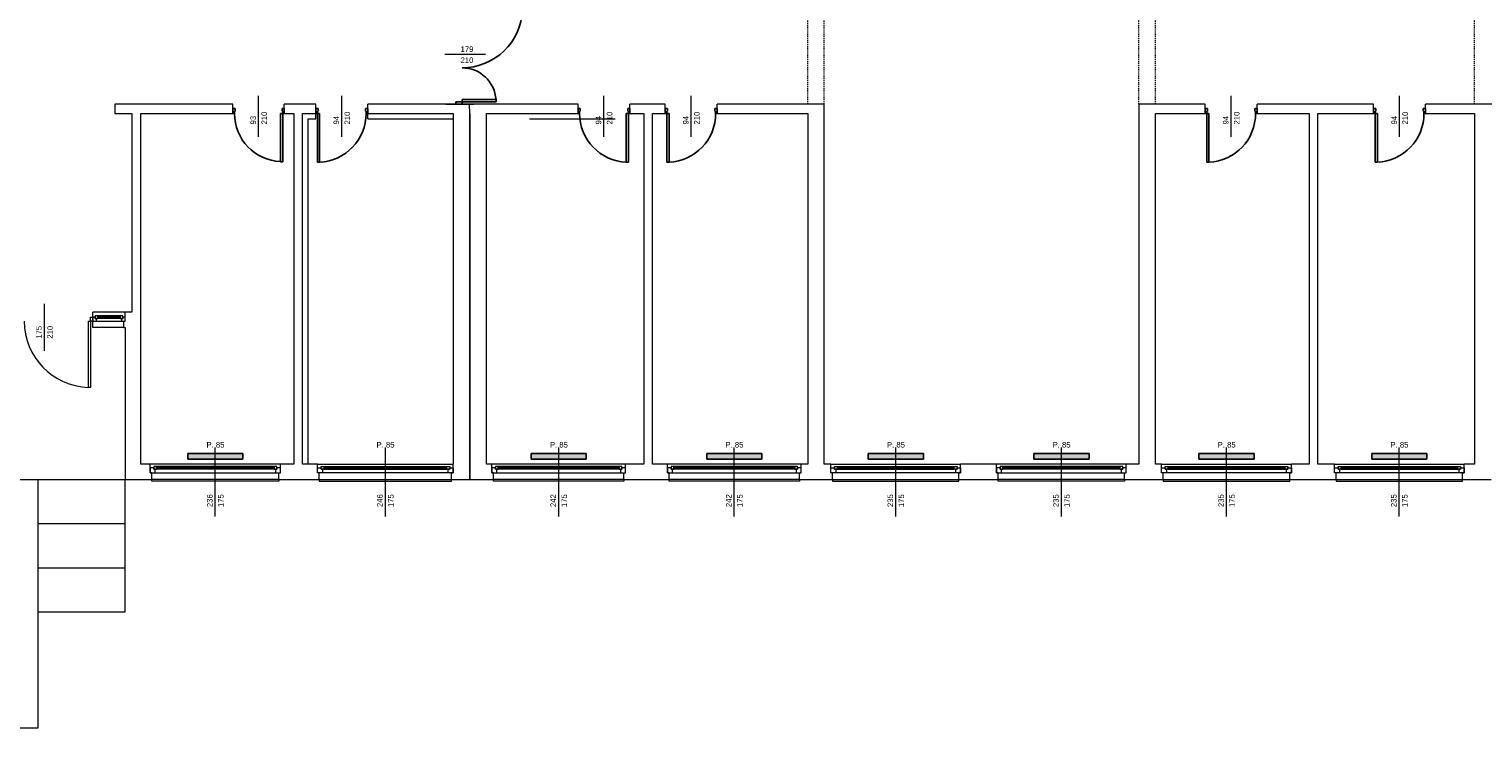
# Model space of a CAD drawing. Header units: millimetres. Extents: x 12683 to 90307, y 30842 to 62253.
# Tile 101 of 152: x 47999 to 50633, y 49495 to 50760. Entities that reach past the tile are written whole.
import ezdxf

# ---------------------------------------------------------------- set-up
doc = ezdxf.new("R2010")
doc.units = ezdxf.units.MM
doc.header["$LTSCALE"] = 0.6
doc.linetypes.add('CIEPLA', pattern=[5.7625, 3.175, -2.5875])
doc.layers.add('zzz_podklady_drzwi', color=252, linetype='Continuous')
doc.layers.add('zzz_podklady_grzejniki_ist', color=252, linetype='Continuous')
for name, color, linetype, lineweight in [('zzz_podklady_drzwi_opisy', 252, 'Continuous', 15), ('zzz_podklady_konstrukcja', 252, 'CIEPLA', 15), ('zzz_podklady_okna_opisy', 252, 'Continuous', 15), ('zzz_podklady_sciany', 252, 'Continuous', 15)]:
    doc.layers.add(name, color=color, linetype=linetype, lineweight=lineweight)
doc.styles.add('GENERATED_STYLE_1', font='ARIAL.TTF')

msp = doc.modelspace()

# ---------------------------------------------------------------- hatches: boundary and pattern name
at = {"layer": 'zzz_podklady_grzejniki_ist'}
for points in [[(48386.6, 49981.5), (48386.6, 49991.5), (48286.6, 49991.5), (48286.6, 49981.5)], [(49008.6, 49981.5), (49008.6, 49991.5), (48908.6, 49991.5), (48908.6, 49981.5)], [(49326.6, 49981.5), (49326.6, 49991.5), (49226.6, 49991.5), (49226.6, 49981.5)], [(49619.1, 49981.5), (49619.1, 49991.5), (49519.1, 49991.5), (49519.1, 49981.5)], [(49919.1, 49981.5), (49919.1, 49991.5), (49819.1, 49991.5), (49819.1, 49981.5)], [(50218.1, 49981.5), (50218.1, 49991.5), (50118.1, 49991.5), (50118.1, 49981.5)], [(50531.1, 49981.5), (50531.1, 49991.5), (50431.1, 49991.5), (50431.1, 49981.5)]]:
    msp.add_hatch(color=256, dxfattribs=at).paths.add_polyline_path(points, flags=0)

# ---------------------------------------------------------------- linework, layer by layer
at = {"layer": 'zzz_podklady_drzwi'}
for p, q in [((48368.6, 50607.5), (48368.6, 50616.5)), ((48368.6, 50616.5), (48372.6, 50616.5)), ((48368.6, 50607.5), (48368.6, 50616.5)), ((48368.6, 50607.5), (48368.6, 50616.5)), ((48372.6, 50616.5), (48372.6, 50611.5)), ((48457.6, 50611.5), (48457.6, 50616.5)), ((48457.6, 50616.5), (48461.6, 50616.5)), ((48461.6, 50607.5), (48461.6, 50616.5)), ((48461.6, 50616.5), (48461.6, 50607.5)), ((48461.6, 50607.5), (48461.6, 50616.5)), ((48518.6, 50607.5), (48518.6, 50616.5)), ((48522.6, 50616.5), (48518.6, 50616.5)), ((48518.6, 50616.5), (48518.6, 50607.5)), ((48518.6, 50607.5), (48518.6, 50616.5)), ((48522.6, 50611.5), (48522.6, 50616.5)), ((48612.6, 50616.5), (48608.6, 50616.5)), ((48608.6, 50616.5), (48608.6, 50611.5)), ((48612.6, 50607.5), (48612.6, 50616.5)), ((48612.6, 50607.5), (48612.6, 50616.5)), ((48612.6, 50607.5), (48612.6, 50616.5)), ((48772.1, 50624.5), (48772.1, 50628.5)), ((48772.1, 50628.5), (48783.6, 50628.5)), ((48845.1, 50632.5), (48783.6, 50632.5)), ((48783.6, 50632.5), (48783.6, 50628.5)), ((48783.6, 50628.5), (48845.1, 50628.5)), ((48783.6, 50628.5), (48783.6, 50624.5)), ((48845.1, 50628.5), (48845.1, 50632.5)), ((48993.6, 50607.5), (48993.6, 50616.5)), ((48993.6, 50616.5), (48997.6, 50616.5)), ((48993.6, 50607.5), (48993.6, 50616.5)), ((48993.6, 50607.5), (48993.6, 50616.5)), ((48997.6, 50616.5), (48997.6, 50611.5)), ((49083.6, 50611.5), (49083.6, 50616.5)), ((49083.6, 50616.5), (49087.6, 50616.5)), ((49087.6, 50607.5), (49087.6, 50616.5)), ((49087.6, 50616.5), (49087.6, 50607.5)), ((49087.6, 50607.5), (49087.6, 50616.5)), ((49151.6, 50607.5), (49151.6, 50616.5)), ((49155.6, 50616.5), (49151.6, 50616.5)), ((49151.6, 50616.5), (49151.6, 50607.5)), ((49151.6, 50607.5), (49151.6, 50616.5)), ((49155.6, 50611.5), (49155.6, 50616.5)), ((49245.6, 50616.5), (49241.6, 50616.5)), ((49241.6, 50616.5), (49241.6, 50611.5)), ((49245.6, 50607.5), (49245.6, 50616.5)), ((49245.6, 50607.5), (49245.6, 50616.5)), ((49245.6, 50607.5), (49245.6, 50616.5)), ((50129.6, 50607.5), (50129.6, 50616.5)), ((50133.6, 50616.5), (50129.6, 50616.5)), ((50129.6, 50616.5), (50129.6, 50607.5)), ((50129.6, 50607.5), (50129.6, 50616.5)), ((50133.6, 50611.5), (50133.6, 50616.5)), ((50223.6, 50616.5), (50219.6, 50616.5)), ((50219.6, 50616.5), (50219.6, 50611.5)), ((50223.6, 50607.5), (50223.6, 50616.5)), ((50223.6, 50607.5), (50223.6, 50616.5)), ((50223.6, 50607.5), (50223.6, 50616.5)), ((50434.6, 50607.5), (50434.6, 50616.5)), ((50438.6, 50616.5), (50434.6, 50616.5)), ((50434.6, 50616.5), (50434.6, 50607.5)), ((50434.6, 50607.5), (50434.6, 50616.5)), ((50438.6, 50611.5), (50438.6, 50616.5)), ((50528.6, 50616.5), (50524.6, 50616.5)), ((50524.6, 50616.5), (50524.6, 50611.5)), ((50528.6, 50607.5), (50528.6, 50616.5)), ((50528.6, 50607.5), (50528.6, 50616.5)), ((50528.6, 50607.5), (50528.6, 50616.5)), ((48371.4, 50607.5), (48368.6, 50607.5)), ((48372.6, 50611.5), (48371.4, 50611.5)), ((48371.4, 50611.5), (48371.4, 50607.5)), ((48454.8, 50520.1), (48454.8, 50607.5)), ((48454.8, 50607.5), (48458.8, 50607.5)), ((48458.8, 50611.5), (48457.6, 50611.5)), ((48458.8, 50607.5), (48458.8, 50611.5)), ((48461.6, 50607.5), (48458.8, 50607.5)), ((48458.8, 50607.5), (48458.8, 50520.1)), ((48518.6, 50607.5), (48521.4, 50607.5)), ((48521.4, 50607.5), (48521.4, 50611.5)), ((48521.4, 50611.5), (48522.6, 50611.5)), ((48521.4, 50607.5), (48521.4, 50519.1)), ((48525.4, 50607.5), (48521.4, 50607.5)), ((48525.4, 50519.1), (48525.4, 50607.5)), ((48608.6, 50611.5), (48609.8, 50611.5)), ((48609.8, 50611.5), (48609.8, 50607.5)), ((48609.8, 50607.5), (48612.6, 50607.5)), ((48996.4, 50607.5), (48993.6, 50607.5)), ((48997.6, 50611.5), (48996.4, 50611.5)), ((48996.4, 50611.5), (48996.4, 50607.5)), ((49080.8, 50519.1), (49080.8, 50607.5)), ((49080.8, 50607.5), (49084.8, 50607.5)), ((49084.8, 50611.5), (49083.6, 50611.5)), ((49084.8, 50607.5), (49084.8, 50611.5)), ((49087.6, 50607.5), (49084.8, 50607.5)), ((49084.8, 50607.5), (49084.8, 50519.1)), ((49151.6, 50607.5), (49154.4, 50607.5)), ((49154.4, 50607.5), (49154.4, 50611.5)), ((49154.4, 50611.5), (49155.6, 50611.5)), ((49154.4, 50607.5), (49154.4, 50519.1)), ((49158.4, 50607.5), (49154.4, 50607.5)), ((49158.4, 50519.1), (49158.4, 50607.5)), ((49241.6, 50611.5), (49242.8, 50611.5)), ((49242.8, 50611.5), (49242.8, 50607.5)), ((49242.8, 50607.5), (49245.6, 50607.5)), ((50129.6, 50607.5), (50132.4, 50607.5)), ((50132.4, 50607.5), (50132.4, 50611.5)), ((50132.4, 50611.5), (50133.6, 50611.5)), ((50132.4, 50607.5), (50132.4, 50519.1)), ((50136.4, 50607.5), (50132.4, 50607.5)), ((50136.4, 50519.1), (50136.4, 50607.5)), ((50219.6, 50611.5), (50220.8, 50611.5)), ((50220.8, 50611.5), (50220.8, 50607.5)), ((50220.8, 50607.5), (50223.6, 50607.5)), ((50434.6, 50607.5), (50437.4, 50607.5)), ((50437.4, 50607.5), (50437.4, 50611.5)), ((50437.4, 50611.5), (50438.6, 50611.5)), ((50437.4, 50607.5), (50437.4, 50519.1)), ((50441.4, 50607.5), (50437.4, 50607.5)), ((50441.4, 50519.1), (50441.4, 50607.5)), ((50524.6, 50611.5), (50525.8, 50611.5)), ((50525.8, 50611.5), (50525.8, 50607.5)), ((50525.8, 50607.5), (50528.6, 50607.5)), ((48458.8, 50520.1), (48454.8, 50520.1)), ((48521.4, 50519.1), (48525.4, 50519.1)), ((49084.8, 50519.1), (49080.8, 50519.1)), ((49154.4, 50519.1), (49158.4, 50519.1)), ((50132.4, 50519.1), (50136.4, 50519.1)), ((50437.4, 50519.1), (50441.4, 50519.1))]:
    msp.add_line(p, q, dxfattribs=at)
for centre, radius, start, end in [((48783.6, 50799.5), 109.4, 270, 357.9068), ((48783.6, 50628.5), 61.6, 3.7177, 90), ((48458.8, 50607.5), 87.4, 180, 267.3769), ((48521.4, 50607.5), 88.4, 272.5935, 0), ((49084.8, 50607.5), 88.4, 180, 267.4065), ((49154.4, 50607.5), 88.4, 272.5935, 0), ((50132.4, 50607.5), 88.4, 272.5935, 0), ((50437.4, 50607.5), 88.4, 272.5935, 0)]:
    msp.add_arc(centre, radius, start, end, dxfattribs=at)
at = {"layer": 'zzz_podklady_drzwi_opisy'}
for p, q in [((48825.7, 50714), (48752.6, 50714)), ((48415.1, 50565.4), (48415.1, 50639.5)), ((48565.6, 50565.4), (48565.6, 50639.5)), ((49040.6, 50565.4), (49040.6, 50639.5)), ((49198.6, 50565.4), (49198.6, 50639.5)), ((50176.6, 50565.4), (50176.6, 50639.5)), ((50481.6, 50565.4), (50481.6, 50639.5))]:
    msp.add_line(p, q, dxfattribs=at)
at = {"layer": 'zzz_podklady_grzejniki_ist'}
for p, q in [((48286.6, 49981.5), (48286.6, 49991.5)), ((48286.6, 49991.5), (48386.6, 49991.5)), ((48286.6, 49981.5), (48386.6, 49981.5)), ((48386.6, 49991.5), (48386.6, 49981.5)), ((48908.6, 49981.5), (48908.6, 49991.5)), ((48908.6, 49991.5), (49008.6, 49991.5)), ((48908.6, 49981.5), (49008.6, 49981.5)), ((49008.6, 49991.5), (49008.6, 49981.5)), ((49226.6, 49981.5), (49226.6, 49991.5)), ((49226.6, 49991.5), (49326.6, 49991.5)), ((49226.6, 49981.5), (49326.6, 49981.5)), ((49326.6, 49991.5), (49326.6, 49981.5)), ((49519.1, 49981.5), (49519.1, 49991.5)), ((49519.1, 49991.5), (49619.1, 49991.5)), ((49519.1, 49981.5), (49619.1, 49981.5)), ((49619.1, 49991.5), (49619.1, 49981.5)), ((49819.1, 49981.5), (49819.1, 49991.5)), ((49819.1, 49991.5), (49919.1, 49991.5)), ((49819.1, 49981.5), (49919.1, 49981.5)), ((49919.1, 49991.5), (49919.1, 49981.5)), ((50118.1, 49981.5), (50118.1, 49991.5)), ((50118.1, 49991.5), (50218.1, 49991.5)), ((50118.1, 49981.5), (50218.1, 49981.5)), ((50218.1, 49991.5), (50218.1, 49981.5)), ((50431.1, 49981.5), (50431.1, 49991.5)), ((50431.1, 49991.5), (50531.1, 49991.5)), ((50431.1, 49981.5), (50531.1, 49981.5)), ((50531.1, 49991.5), (50531.1, 49981.5))]:
    msp.add_line(p, q, dxfattribs=at)
at = {"layer": 'zzz_podklady_konstrukcja'}
for p, q in [((49409.6, 50624.5), (49409.6, 50803.5)), ((49439.6, 50624.5), (49439.6, 50803.5)), ((50009.6, 50624.5), (50009.6, 50803.5)), ((50039.6, 50624.5), (50039.6, 50803.5)), ((50617.6, 50624.5), (50617.6, 50803.5))]:
    msp.add_line(p, q, dxfattribs=at)
at = {"layer": 'zzz_podklady_okna_opisy'}
msp.add_line((48027.1, 50177.4), (48027.1, 50262.5), dxfattribs=at)
at = {"layer": 'zzz_podklady_sciany'}
for p, q in [((48368.6, 50624.5), (48154.6, 50624.5)), ((48154.6, 50624.5), (48154.6, 50607.5)), ((48368.6, 50607.5), (48368.6, 50624.5)), ((48368.6, 50607.5), (48368.6, 50624.5)), ((48461.6, 50607.5), (48461.6, 50624.5)), ((48518.6, 50624.5), (48461.6, 50624.5)), ((48461.6, 50607.5), (48461.6, 50624.5)), ((48518.6, 50597.5), (48518.6, 50624.5)), ((48612.6, 50607.5), (48612.6, 50624.5)), ((48767.6, 50624.5), (48612.6, 50624.5)), ((48612.6, 50597.5), (48612.6, 50624.5)), ((48754.3, 50624.5), (48804.7, 50624.5)), ((48772.1, 50624.5), (48767.6, 50624.5)), ((48783.6, 50624.5), (48772.1, 50624.5)), ((48783.6, 50624.5), (48772.1, 50624.5)), ((48783.6, 50624.5), (48772.1, 50624.5)), ((48993.6, 50624.5), (48783.6, 50624.5)), ((48797.6, 50607.5), (48797.1, 50624.5)), ((48993.6, 50607.5), (48993.6, 50624.5)), ((49087.6, 50607.5), (49087.6, 50624.5)), ((49151.6, 50624.5), (49087.6, 50624.5)), ((49151.6, 50607.5), (49151.6, 50624.5)), ((49245.6, 50607.5), (49245.6, 50624.5)), ((49439.6, 50624.5), (49245.6, 50624.5)), ((49439.6, 49972.5), (49439.6, 50624.5)), ((50009.6, 50624.5), (50009.6, 49972.5)), ((50129.6, 50624.5), (50009.6, 50624.5)), ((50129.6, 50607.5), (50129.6, 50624.5)), ((50223.6, 50607.5), (50223.6, 50624.5)), ((50434.6, 50624.5), (50223.6, 50624.5)), ((50434.6, 50607.5), (50434.6, 50624.5)), ((50528.6, 50607.5), (50528.6, 50624.5)), ((50740.6, 50624.5), (50528.6, 50624.5)), ((48154.6, 50607.5), (48185.6, 50607.5)), ((48185.6, 50607.5), (48185.6, 50247.5)), ((48201.6, 50247.5), (48201.6, 50607.5)), ((48201.6, 50607.5), (48368.6, 50607.5)), ((48461.6, 50607.5), (48478.6, 50607.5)), ((48478.6, 50607.5), (48478.6, 49972.5)), ((48494.6, 49972.5), (48494.6, 50607.5)), ((48494.6, 50607.5), (48518.6, 50607.5)), ((48504.6, 49972.5), (48504.6, 50597.5)), ((48504.6, 50597.5), (48518.6, 50597.5)), ((48612.6, 50607.5), (48767.6, 50607.5)), ((48612.6, 50597.5), (48767.6, 50597.5)), ((48797.6, 50607.5), (48797.6, 49944.5)), ((48797.6, 49944.5), (48797.6, 50607.5)), ((48827.6, 49972.5), (48827.6, 50607.5)), ((48827.6, 50607.5), (48993.6, 50607.5)), ((48905.6, 50597.5), (49060.6, 50597.5)), ((49087.6, 50607.5), (49112.6, 50607.5)), ((49112.6, 50607.5), (49112.6, 49972.5)), ((49128.6, 49972.5), (49128.6, 50607.5)), ((49128.6, 50607.5), (49151.6, 50607.5)), ((49245.6, 50607.5), (49409.6, 50607.5)), ((49409.6, 50607.5), (49409.6, 49972.5)), ((50039.6, 49972.5), (50039.6, 50607.5)), ((50039.6, 50607.5), (50129.6, 50607.5)), ((50223.6, 50607.5), (50317.6, 50607.5)), ((50317.6, 50607.5), (50317.6, 49972.5)), ((50333.6, 49972.5), (50333.6, 50607.5)), ((50333.6, 50607.5), (50434.6, 50607.5)), ((50528.6, 50607.5), (50617.6, 50607.5)), ((50617.6, 50607.5), (50617.6, 49972.5)), ((48173.6, 50247.5), (48114.6, 50247.5)), ((48173.6, 50238.5), (48173.6, 50247.5)), ((48185.6, 50247.5), (48173.6, 50247.5)), ((48201.6, 49972.5), (48201.6, 50247.5)), ((48106.6, 50111.3), (48106.6, 50231.5)), ((48170.6, 50219.5), (48114.6, 50219.5)), ((48170.6, 50219.5), (48170.6, 50231.5)), ((48170.6, 50231.5), (48173.6, 50231.5)), ((48170.6, 50219.5), (48173.6, 50219.5)), ((48173.6, 50231.5), (48173.6, 50238.5)), ((48173.6, 50219.5), (48173.6, 49944.5)), ((48110.6, 50111.3), (48106.6, 50111.3)), ((48218.6, 49972.5), (48201.6, 49972.5)), ((48218.6, 49965.5), (48218.6, 49972.5)), ((48454.6, 49972.5), (48218.6, 49972.5)), ((48454.6, 49972.5), (48218.6, 49972.5)), ((48218.6, 49956.5), (48218.6, 49965.5)), ((48221.6, 49956.5), (48218.6, 49956.5)), ((48221.6, 49944.5), (48221.6, 49956.5)), ((48451.6, 49944.5), (48451.6, 49956.5)), ((48451.6, 49956.5), (48454.6, 49956.5)), ((48454.6, 49965.5), (48454.6, 49972.5)), ((48478.6, 49972.5), (48454.6, 49972.5)), ((48454.6, 49956.5), (48454.6, 49965.5)), ((48521.6, 49972.5), (48494.6, 49972.5)), ((48521.6, 49965.5), (48521.6, 49972.5)), ((48521.6, 49972.5), (48767.6, 49972.5)), ((48521.6, 49972.5), (48767.6, 49972.5)), ((48521.6, 49956.5), (48521.6, 49965.5)), ((48524.6, 49956.5), (48521.6, 49956.5)), ((48524.6, 49944.5), (48524.6, 49956.5)), ((48764.6, 49944.5), (48764.6, 49956.5)), ((48764.6, 49956.5), (48767.6, 49956.5)), ((48767.6, 49965.5), (48767.6, 49972.5)), ((48767.6, 49956.5), (48767.6, 49965.5)), ((48837.6, 49972.5), (48827.6, 49972.5)), ((48837.6, 49965.5), (48837.6, 49972.5)), ((49079.6, 49972.5), (48837.6, 49972.5)), ((49079.6, 49972.5), (48837.6, 49972.5)), ((48837.6, 49956.5), (48837.6, 49965.5)), ((48840.6, 49956.5), (48837.6, 49956.5)), ((48840.6, 49944.5), (48840.6, 49956.5)), ((49076.6, 49944.5), (49076.6, 49956.5)), ((49076.6, 49956.5), (49079.6, 49956.5)), ((49079.6, 49965.5), (49079.6, 49972.5)), ((49112.6, 49972.5), (49079.6, 49972.5)), ((49079.6, 49956.5), (49079.6, 49965.5)), ((49155.6, 49972.5), (49128.6, 49972.5)), ((49155.6, 49965.5), (49155.6, 49972.5)), ((49397.6, 49972.5), (49155.6, 49972.5)), ((49397.6, 49972.5), (49155.6, 49972.5)), ((49155.6, 49956.5), (49155.6, 49965.5)), ((49158.6, 49956.5), (49155.6, 49956.5)), ((49158.6, 49944.5), (49158.6, 49956.5)), ((49394.6, 49944.5), (49394.6, 49956.5)), ((49394.6, 49956.5), (49397.6, 49956.5)), ((49397.6, 49965.5), (49397.6, 49972.5)), ((49409.6, 49972.5), (49397.6, 49972.5)), ((49397.6, 49956.5), (49397.6, 49965.5)), ((49451.6, 49972.5), (49439.6, 49972.5)), ((49451.6, 49965.5), (49451.6, 49972.5)), ((49451.6, 49972.5), (49686.6, 49972.5)), ((49451.6, 49972.5), (49686.6, 49972.5)), ((49451.6, 49956.5), (49451.6, 49965.5)), ((49454.6, 49956.5), (49451.6, 49956.5)), ((49454.6, 49944.5), (49454.6, 49956.5)), ((49683.6, 49944.5), (49683.6, 49956.5)), ((49683.6, 49956.5), (49686.6, 49956.5)), ((49686.6, 49965.5), (49686.6, 49972.5)), ((49751.6, 49972.5), (49686.6, 49972.5)), ((49686.6, 49956.5), (49686.6, 49965.5)), ((49751.6, 49965.5), (49751.6, 49972.5)), ((49986.6, 49972.5), (49751.6, 49972.5)), ((49986.6, 49972.5), (49751.6, 49972.5)), ((49751.6, 49956.5), (49751.6, 49965.5)), ((49754.6, 49956.5), (49751.6, 49956.5)), ((49754.6, 49944.5), (49754.6, 49956.5)), ((49983.6, 49944.5), (49983.6, 49956.5)), ((49983.6, 49956.5), (49986.6, 49956.5)), ((49986.6, 49965.5), (49986.6, 49972.5)), ((50009.6, 49972.5), (49986.6, 49972.5)), ((49986.6, 49956.5), (49986.6, 49965.5)), ((50050.6, 49972.5), (50039.6, 49972.5)), ((50050.6, 49965.5), (50050.6, 49972.5)), ((50050.6, 49972.5), (50285.6, 49972.5)), ((50050.6, 49972.5), (50285.6, 49972.5)), ((50050.6, 49956.5), (50050.6, 49965.5)), ((50053.6, 49956.5), (50050.6, 49956.5)), ((50053.6, 49944.5), (50053.6, 49956.5)), ((50282.6, 49944.5), (50282.6, 49956.5)), ((50282.6, 49956.5), (50285.6, 49956.5)), ((50285.6, 49965.5), (50285.6, 49972.5)), ((50317.6, 49972.5), (50285.6, 49972.5)), ((50285.6, 49956.5), (50285.6, 49965.5)), ((50363.6, 49972.5), (50333.6, 49972.5)), ((50363.6, 49965.5), (50363.6, 49972.5)), ((50363.6, 49972.5), (50598.6, 49972.5)), ((50363.6, 49972.5), (50598.6, 49972.5)), ((50363.6, 49956.5), (50363.6, 49965.5)), ((50366.6, 49956.5), (50363.6, 49956.5)), ((50366.6, 49944.5), (50366.6, 49956.5)), ((50595.6, 49944.5), (50595.6, 49956.5)), ((50595.6, 49956.5), (50598.6, 49956.5)), ((50598.6, 49965.5), (50598.6, 49972.5)), ((50617.6, 49972.5), (50598.6, 49972.5)), ((50598.6, 49956.5), (50598.6, 49965.5)), ((47905.6, 49944.5), (48173.6, 49944.5)), ((48015.6, 49494.5), (48015.6, 49944.5)), ((48173.6, 49944.5), (48221.6, 49944.5)), ((48173.6, 49704.5), (48173.6, 49944.5)), ((48451.6, 49944.5), (48221.6, 49944.5)), ((48221.6, 49941.5), (48221.6, 49944.5)), ((48451.6, 49941.5), (48221.6, 49941.5)), ((48451.6, 49944.5), (48524.6, 49944.5)), ((48451.6, 49944.5), (48451.6, 49941.5)), ((48524.6, 49944.5), (48764.6, 49944.5)), ((48524.6, 49944.5), (48524.6, 49941.5)), ((48524.6, 49941.5), (48764.6, 49941.5)), ((48764.6, 49944.5), (48797.6, 49944.5)), ((48764.6, 49941.5), (48764.6, 49944.5)), ((48797.6, 49944.5), (48840.6, 49944.5)), ((49076.6, 49944.5), (48840.6, 49944.5)), ((48840.6, 49941.5), (48840.6, 49944.5)), ((49076.6, 49941.5), (48840.6, 49941.5)), ((49076.6, 49944.5), (49158.6, 49944.5)), ((49076.6, 49944.5), (49076.6, 49941.5)), ((49394.6, 49944.5), (49158.6, 49944.5)), ((49158.6, 49941.5), (49158.6, 49944.5)), ((49394.6, 49941.5), (49158.6, 49941.5)), ((49394.6, 49944.5), (49409.6, 49944.5)), ((49394.6, 49944.5), (49394.6, 49941.5)), ((49409.6, 49944.5), (49439.6, 49944.5)), ((49439.6, 49944.5), (49454.6, 49944.5)), ((49454.6, 49944.5), (49683.6, 49944.5)), ((49454.6, 49944.5), (49454.6, 49941.5)), ((49454.6, 49941.5), (49683.6, 49941.5)), ((49683.6, 49944.5), (49754.6, 49944.5)), ((49683.6, 49941.5), (49683.6, 49944.5)), ((49983.6, 49944.5), (49754.6, 49944.5)), ((49754.6, 49941.5), (49754.6, 49944.5)), ((49983.6, 49941.5), (49754.6, 49941.5)), ((49983.6, 49944.5), (50009.6, 49944.5)), ((49983.6, 49944.5), (49983.6, 49941.5)), ((50009.6, 49944.5), (50039.6, 49944.5)), ((50039.6, 49944.5), (50053.6, 49944.5)), ((50053.6, 49944.5), (50282.6, 49944.5)), ((50053.6, 49944.5), (50053.6, 49941.5)), ((50053.6, 49941.5), (50282.6, 49941.5)), ((50282.6, 49944.5), (50366.6, 49944.5)), ((50282.6, 49941.5), (50282.6, 49944.5)), ((50366.6, 49944.5), (50595.6, 49944.5)), ((50366.6, 49944.5), (50366.6, 49941.5)), ((50366.6, 49941.5), (50595.6, 49941.5)), ((50595.6, 49944.5), (50617.6, 49944.5)), ((50595.6, 49941.5), (50595.6, 49944.5)), ((50617.6, 49944.5), (50647.6, 49944.5)), ((48015.6, 49864.5), (48173.6, 49864.5)), ((48015.6, 49784.5), (48173.6, 49784.5)), ((48015.6, 49704.5), (48173.6, 49704.5)), ((47905.6, 49494.5), (48015.6, 49494.5))]:
    msp.add_line(p, q, dxfattribs=at)
msp.add_arc((48110.6, 50231.5), 120.2, 180, 268.0947, dxfattribs=at)

# ---------------------------------------------------------------- texts
at = {"layer": 'zzz_podklady_drzwi_opisy', "char_height": 10, "attachment_point": 7, "style": 'GENERATED_STYLE_1'}
for s, insert in [('{179}', (48780.8, 50718.8)), ('{210}', (48780.8, 50698.8))]:
    msp.add_mtext(s, dxfattribs=dict(at, insert=insert))
at = {"layer": 'zzz_podklady_drzwi_opisy', "char_height": 10, "attachment_point": 7, "rotation": 90, "style": 'GENERATED_STYLE_1'}
for s, insert in [('{93}', (48410.3, 50587.5)), ('{210}', (48430.3, 50587.5)), ('{94}', (48560.8, 50587.5)), ('{210}', (48580.8, 50587.5)), ('{94}', (49035.8, 50587.5)), ('{210}', (49055.8, 50587.5)), ('{94}', (49193.8, 50587.5)), ('{210}', (49213.8, 50587.5)), ('{94}', (50171.8, 50587.5)), ('{210}', (50191.8, 50587.5)), ('{94}', (50476.8, 50587.5)), ('{210}', (50496.8, 50587.5))]:
    msp.add_mtext(s, dxfattribs=dict(at, insert=insert))
at = {"layer": 'zzz_podklady_okna_opisy', "char_height": 10, "attachment_point": 7, "rotation": 90, "style": 'GENERATED_STYLE_1'}
for s, insert in [('{175}', (48022.3, 50199.5)), ('{210}', (48042.3, 50199.5)), ('{236}', (48331.8, 49894.5)), ('{175}', (48351.8, 49894.5)), ('{246}', (48639.8, 49894.5)), ('{175}', (48659.8, 49894.5)), ('{242}', (48953.6, 49894.5)), ('{175}', (48973.8, 49894.5)), ('{242}', (49271.6, 49894.5)), ('{175}', (49291.8, 49894.5)), ('{235}', (49564.3, 49894.5)), ('{175}', (49584.3, 49894.5)), ('{235}', (49864.3, 49894.5)), ('{175}', (49884.3, 49894.5)), ('{235}', (50163.3, 49894.5)), ('{175}', (50183.3, 49894.5)), ('{235}', (50476.3, 49894.5)), ('{175}', (50496.3, 49894.5))]:
    msp.add_mtext(s, dxfattribs=dict(at, insert=insert))
at = {"layer": 'zzz_podklady_okna_opisy', "char_height": 10, "attachment_point": 7, "style": 'GENERATED_STYLE_1'}
for insert in [(48320.6, 50002.3), (48628.6, 50002.3), (48942.6, 50002.3), (49260.6, 50002.3), (49553.1, 50002.3), (49853.1, 50002.3), (50152.1, 50002.3), (50465.1, 50002.3)]:
    msp.add_mtext('{P. 85}', dxfattribs=dict(at, insert=insert))

# ---------------------------------------------------------------- next in the draw order: wipeouts: each hides what was drawn before it
at = {"ltscale": 1760.102008}
msp.add_wipeout([(48124.1, 50241), (48124.1, 50236), (48121.6, 50236), (48121.6, 50231.5), (48166.6, 50231.5), (48166.6, 50236), (48164.1, 50236), (48164.1, 50241)], dxfattribs=at).dxf.layer = 'zzz_podklady_sciany'
at = {"ltscale": 8638.314219}
msp.add_wipeout([(48230.1, 49968), (48230.1, 49963), (48227.6, 49963), (48227.6, 49956.5), (48445.6, 49956.5), (48445.6, 49963), (48443.1, 49963), (48443.1, 49968)], dxfattribs=at).dxf.layer = 'zzz_podklady_sciany'
at = {"ltscale": 9037.410545}
msp.add_wipeout([(48756.1, 49968), (48756.1, 49963), (48758.6, 49963), (48758.6, 49956.5), (48530.6, 49956.5), (48530.6, 49963), (48533.1, 49963), (48533.1, 49968)], dxfattribs=at).dxf.layer = 'zzz_podklady_sciany'
at = {"ltscale": 8877.762211}
for points in [[(48849.1, 49968), (48849.1, 49963), (48846.6, 49963), (48846.6, 49956.5), (49070.6, 49956.5), (49070.6, 49963), (49068.1, 49963), (49068.1, 49968)], [(49167.1, 49968), (49167.1, 49963), (49164.6, 49963), (49164.6, 49956.5), (49388.6, 49956.5), (49388.6, 49963), (49386.1, 49963), (49386.1, 49968)]]:
    msp.add_wipeout(points, dxfattribs=at).dxf.layer = 'zzz_podklady_sciany'
at = {"ltscale": 8598.409227}
for points in [[(49675.1, 49968), (49675.1, 49963), (49677.6, 49963), (49677.6, 49956.5), (49460.6, 49956.5), (49460.6, 49963), (49463.1, 49963), (49463.1, 49968)], [(49763.1, 49968), (49763.1, 49963), (49760.6, 49963), (49760.6, 49956.5), (49977.6, 49956.5), (49977.6, 49963), (49975.1, 49963), (49975.1, 49968)], [(50274.1, 49968), (50274.1, 49963), (50276.6, 49963), (50276.6, 49956.5), (50059.6, 49956.5), (50059.6, 49963), (50062.1, 49963), (50062.1, 49968)], [(50587.1, 49968), (50587.1, 49963), (50589.6, 49963), (50589.6, 49956.5), (50372.6, 49956.5), (50372.6, 49963), (50375.1, 49963), (50375.1, 49968)]]:
    msp.add_wipeout(points, dxfattribs=at).dxf.layer = 'zzz_podklady_sciany'

# ---------------------------------------------------------------- next in the draw order: linework, layer by layer
at = {"layer": 'zzz_podklady_okna_opisy'}
for p, q in [((48336.6, 49877.4), (48336.6, 50002.5)), ((48644.6, 49877.4), (48644.6, 50002.5)), ((48958.6, 49877.4), (48958.6, 50002.5)), ((49276.6, 49877.4), (49276.6, 50002.5)), ((49569.1, 49877.4), (49569.1, 50002.5)), ((49869.1, 49877.4), (49869.1, 50002.5)), ((50168.1, 49877.4), (50168.1, 50002.5)), ((50481.1, 49877.4), (50481.1, 50002.5))]:
    msp.add_line(p, q, dxfattribs=at)
at = {"layer": 'zzz_podklady_sciany'}
for p, q in [((48767.6, 50607.5), (48767.6, 49972.5)), ((48114.6, 50219.5), (48114.6, 50247.5)), ((48106.6, 50231.5), (48110.6, 50231.5)), ((48110.6, 50231.5), (48110.6, 50238.5)), ((48110.6, 50238.5), (48114.6, 50238.5)), ((48110.6, 50231.5), (48110.6, 50111.3)), ((48114.6, 50231.5), (48110.6, 50231.5)), ((48119.1, 50238.5), (48114.6, 50238.5)), ((48114.6, 50238.5), (48114.6, 50231.5)), ((48114.6, 50231.5), (48114.6, 50238.5)), ((48114.6, 50238.5), (48114.6, 50231.5)), ((48114.6, 50231.5), (48121.6, 50231.5)), ((48124.1, 50241), (48119.1, 50241)), ((48119.1, 50241), (48119.1, 50236)), ((48119.1, 50236), (48119.1, 50238.5)), ((48121.6, 50236), (48119.1, 50236)), ((48119.1, 50236), (48124.1, 50236)), ((48121.6, 50231.5), (48121.6, 50236)), ((48121.6, 50231.5), (48166.6, 50231.5)), ((48164.1, 50241), (48124.1, 50241)), ((48164.1, 50241), (48124.1, 50241)), ((48124.1, 50236), (48124.1, 50241)), ((48164.1, 50238.5), (48124.1, 50238.5)), ((48164.1, 50236), (48124.1, 50236)), ((48169.1, 50241), (48164.1, 50241)), ((48164.1, 50241), (48164.1, 50236)), ((48164.1, 50236), (48169.1, 50236)), ((48169.1, 50236), (48166.6, 50236)), ((48166.6, 50236), (48166.6, 50231.5)), ((48166.6, 50231.5), (48173.6, 50231.5)), ((48169.1, 50236), (48169.1, 50241)), ((48173.6, 50238.5), (48169.1, 50238.5)), ((48169.1, 50238.5), (48169.1, 50236)), ((48170.6, 50231.5), (48173.6, 50231.5)), ((48173.6, 50231.5), (48173.6, 50238.5)), ((48173.6, 50231.5), (48173.6, 50238.5)), ((48225.1, 49965.5), (48218.6, 49965.5)), ((48218.6, 49965.5), (48218.6, 49956.5)), ((48218.6, 49956.5), (48218.6, 49965.5)), ((48218.6, 49956.5), (48227.6, 49956.5)), ((48221.6, 49956.5), (48218.6, 49956.5)), ((48230.1, 49968), (48225.1, 49968)), ((48225.1, 49968), (48225.1, 49963)), ((48225.1, 49963), (48225.1, 49965.5)), ((48227.6, 49963), (48225.1, 49963)), ((48225.1, 49963), (48230.1, 49963)), ((48227.6, 49956.5), (48227.6, 49963)), ((48227.6, 49956.5), (48445.6, 49956.5)), ((48443.1, 49968), (48230.1, 49968)), ((48443.1, 49968), (48230.1, 49968)), ((48230.1, 49963), (48230.1, 49968)), ((48443.1, 49965.5), (48230.1, 49965.5)), ((48443.1, 49963), (48230.1, 49963)), ((48448.1, 49968), (48443.1, 49968)), ((48443.1, 49968), (48443.1, 49963)), ((48443.1, 49963), (48448.1, 49963)), ((48448.1, 49963), (48445.6, 49963)), ((48445.6, 49963), (48445.6, 49956.5)), ((48445.6, 49956.5), (48454.6, 49956.5)), ((48448.1, 49963), (48448.1, 49968)), ((48454.6, 49965.5), (48448.1, 49965.5)), ((48448.1, 49965.5), (48448.1, 49963)), ((48451.6, 49956.5), (48454.6, 49956.5)), ((48454.6, 49956.5), (48454.6, 49965.5)), ((48454.6, 49956.5), (48454.6, 49965.5)), ((48521.6, 49965.5), (48528.1, 49965.5)), ((48521.6, 49956.5), (48521.6, 49965.5)), ((48521.6, 49956.5), (48521.6, 49965.5)), ((48530.6, 49956.5), (48521.6, 49956.5)), ((48524.6, 49956.5), (48521.6, 49956.5)), ((48528.1, 49968), (48533.1, 49968)), ((48528.1, 49963), (48528.1, 49968)), ((48528.1, 49965.5), (48528.1, 49963)), ((48528.1, 49963), (48530.6, 49963)), ((48533.1, 49963), (48528.1, 49963)), ((48530.6, 49963), (48530.6, 49956.5)), ((48758.6, 49956.5), (48530.6, 49956.5)), ((48533.1, 49968), (48756.1, 49968)), ((48533.1, 49968), (48756.1, 49968)), ((48533.1, 49968), (48533.1, 49963)), ((48533.1, 49965.5), (48756.1, 49965.5)), ((48533.1, 49963), (48756.1, 49963)), ((48756.1, 49963), (48756.1, 49968)), ((48756.1, 49968), (48761.1, 49968)), ((48761.1, 49963), (48756.1, 49963)), ((48758.6, 49956.5), (48758.6, 49963)), ((48758.6, 49963), (48761.1, 49963)), ((48767.6, 49956.5), (48758.6, 49956.5)), ((48761.1, 49968), (48761.1, 49963)), ((48761.1, 49963), (48761.1, 49965.5)), ((48761.1, 49965.5), (48767.6, 49965.5)), ((48764.6, 49956.5), (48767.6, 49956.5)), ((48767.6, 49965.5), (48767.6, 49956.5)), ((48767.6, 49956.5), (48767.6, 49965.5)), ((48844.1, 49965.5), (48837.6, 49965.5)), ((48837.6, 49965.5), (48837.6, 49956.5)), ((48837.6, 49956.5), (48837.6, 49965.5)), ((48837.6, 49956.5), (48846.6, 49956.5)), ((48840.6, 49956.5), (48837.6, 49956.5)), ((48849.1, 49968), (48844.1, 49968)), ((48844.1, 49968), (48844.1, 49963)), ((48844.1, 49963), (48844.1, 49965.5)), ((48846.6, 49963), (48844.1, 49963)), ((48844.1, 49963), (48849.1, 49963)), ((48846.6, 49956.5), (48846.6, 49963)), ((48846.6, 49956.5), (49070.6, 49956.5)), ((49068.1, 49968), (48849.1, 49968)), ((49068.1, 49968), (48849.1, 49968)), ((48849.1, 49963), (48849.1, 49968)), ((49068.1, 49965.5), (48849.1, 49965.5)), ((49068.1, 49963), (48849.1, 49963)), ((49073.1, 49968), (49068.1, 49968)), ((49068.1, 49968), (49068.1, 49963)), ((49068.1, 49963), (49073.1, 49963)), ((49073.1, 49963), (49070.6, 49963)), ((49070.6, 49963), (49070.6, 49956.5)), ((49070.6, 49956.5), (49079.6, 49956.5)), ((49073.1, 49963), (49073.1, 49968)), ((49079.6, 49965.5), (49073.1, 49965.5)), ((49073.1, 49965.5), (49073.1, 49963)), ((49076.6, 49956.5), (49079.6, 49956.5)), ((49079.6, 49956.5), (49079.6, 49965.5)), ((49079.6, 49956.5), (49079.6, 49965.5)), ((49162.1, 49965.5), (49155.6, 49965.5)), ((49155.6, 49965.5), (49155.6, 49956.5)), ((49155.6, 49956.5), (49155.6, 49965.5)), ((49155.6, 49956.5), (49164.6, 49956.5)), ((49158.6, 49956.5), (49155.6, 49956.5)), ((49167.1, 49968), (49162.1, 49968)), ((49162.1, 49968), (49162.1, 49963)), ((49162.1, 49963), (49162.1, 49965.5)), ((49164.6, 49963), (49162.1, 49963)), ((49162.1, 49963), (49167.1, 49963)), ((49164.6, 49956.5), (49164.6, 49963)), ((49164.6, 49956.5), (49388.6, 49956.5)), ((49386.1, 49968), (49167.1, 49968)), ((49386.1, 49968), (49167.1, 49968)), ((49167.1, 49963), (49167.1, 49968)), ((49386.1, 49965.5), (49167.1, 49965.5)), ((49386.1, 49963), (49167.1, 49963)), ((49391.1, 49968), (49386.1, 49968)), ((49386.1, 49968), (49386.1, 49963)), ((49386.1, 49963), (49391.1, 49963)), ((49391.1, 49963), (49388.6, 49963)), ((49388.6, 49963), (49388.6, 49956.5)), ((49388.6, 49956.5), (49397.6, 49956.5)), ((49391.1, 49963), (49391.1, 49968)), ((49397.6, 49965.5), (49391.1, 49965.5)), ((49391.1, 49965.5), (49391.1, 49963)), ((49394.6, 49956.5), (49397.6, 49956.5)), ((49397.6, 49956.5), (49397.6, 49965.5)), ((49397.6, 49956.5), (49397.6, 49965.5)), ((49451.6, 49965.5), (49458.1, 49965.5)), ((49451.6, 49956.5), (49451.6, 49965.5)), ((49451.6, 49956.5), (49451.6, 49965.5)), ((49460.6, 49956.5), (49451.6, 49956.5)), ((49454.6, 49956.5), (49451.6, 49956.5)), ((49458.1, 49968), (49463.1, 49968)), ((49458.1, 49963), (49458.1, 49968)), ((49458.1, 49965.5), (49458.1, 49963)), ((49458.1, 49963), (49460.6, 49963)), ((49463.1, 49963), (49458.1, 49963)), ((49460.6, 49963), (49460.6, 49956.5)), ((49677.6, 49956.5), (49460.6, 49956.5)), ((49463.1, 49968), (49675.1, 49968)), ((49463.1, 49968), (49675.1, 49968)), ((49463.1, 49968), (49463.1, 49963)), ((49463.1, 49965.5), (49675.1, 49965.5)), ((49463.1, 49963), (49675.1, 49963)), ((49675.1, 49963), (49675.1, 49968)), ((49675.1, 49968), (49680.1, 49968)), ((49680.1, 49963), (49675.1, 49963)), ((49677.6, 49956.5), (49677.6, 49963)), ((49677.6, 49963), (49680.1, 49963)), ((49686.6, 49956.5), (49677.6, 49956.5)), ((49680.1, 49968), (49680.1, 49963)), ((49680.1, 49963), (49680.1, 49965.5)), ((49680.1, 49965.5), (49686.6, 49965.5)), ((49683.6, 49956.5), (49686.6, 49956.5)), ((49686.6, 49965.5), (49686.6, 49956.5)), ((49686.6, 49956.5), (49686.6, 49965.5)), ((49758.1, 49965.5), (49751.6, 49965.5)), ((49751.6, 49965.5), (49751.6, 49956.5)), ((49751.6, 49956.5), (49751.6, 49965.5)), ((49751.6, 49956.5), (49760.6, 49956.5)), ((49754.6, 49956.5), (49751.6, 49956.5)), ((49763.1, 49968), (49758.1, 49968)), ((49758.1, 49968), (49758.1, 49963)), ((49758.1, 49963), (49758.1, 49965.5)), ((49760.6, 49963), (49758.1, 49963)), ((49758.1, 49963), (49763.1, 49963)), ((49760.6, 49956.5), (49760.6, 49963)), ((49760.6, 49956.5), (49977.6, 49956.5)), ((49975.1, 49968), (49763.1, 49968)), ((49975.1, 49968), (49763.1, 49968)), ((49763.1, 49963), (49763.1, 49968)), ((49975.1, 49965.5), (49763.1, 49965.5)), ((49975.1, 49963), (49763.1, 49963)), ((49980.1, 49968), (49975.1, 49968)), ((49975.1, 49968), (49975.1, 49963)), ((49975.1, 49963), (49980.1, 49963)), ((49980.1, 49963), (49977.6, 49963)), ((49977.6, 49963), (49977.6, 49956.5)), ((49977.6, 49956.5), (49986.6, 49956.5)), ((49980.1, 49963), (49980.1, 49968)), ((49986.6, 49965.5), (49980.1, 49965.5)), ((49980.1, 49965.5), (49980.1, 49963)), ((49983.6, 49956.5), (49986.6, 49956.5)), ((49986.6, 49956.5), (49986.6, 49965.5)), ((49986.6, 49956.5), (49986.6, 49965.5)), ((50050.6, 49965.5), (50057.1, 49965.5)), ((50050.6, 49956.5), (50050.6, 49965.5)), ((50050.6, 49956.5), (50050.6, 49965.5)), ((50059.6, 49956.5), (50050.6, 49956.5)), ((50053.6, 49956.5), (50050.6, 49956.5)), ((50057.1, 49968), (50062.1, 49968)), ((50057.1, 49963), (50057.1, 49968)), ((50057.1, 49965.5), (50057.1, 49963)), ((50057.1, 49963), (50059.6, 49963)), ((50062.1, 49963), (50057.1, 49963)), ((50059.6, 49963), (50059.6, 49956.5)), ((50276.6, 49956.5), (50059.6, 49956.5)), ((50062.1, 49968), (50274.1, 49968)), ((50062.1, 49968), (50274.1, 49968)), ((50062.1, 49968), (50062.1, 49963)), ((50062.1, 49965.5), (50274.1, 49965.5)), ((50062.1, 49963), (50274.1, 49963)), ((50274.1, 49963), (50274.1, 49968)), ((50274.1, 49968), (50279.1, 49968)), ((50279.1, 49963), (50274.1, 49963)), ((50276.6, 49956.5), (50276.6, 49963)), ((50276.6, 49963), (50279.1, 49963)), ((50285.6, 49956.5), (50276.6, 49956.5)), ((50279.1, 49968), (50279.1, 49963)), ((50279.1, 49963), (50279.1, 49965.5)), ((50279.1, 49965.5), (50285.6, 49965.5)), ((50282.6, 49956.5), (50285.6, 49956.5)), ((50285.6, 49965.5), (50285.6, 49956.5)), ((50285.6, 49956.5), (50285.6, 49965.5)), ((50363.6, 49965.5), (50370.1, 49965.5)), ((50363.6, 49956.5), (50363.6, 49965.5)), ((50363.6, 49956.5), (50363.6, 49965.5)), ((50372.6, 49956.5), (50363.6, 49956.5)), ((50366.6, 49956.5), (50363.6, 49956.5)), ((50370.1, 49968), (50375.1, 49968)), ((50370.1, 49963), (50370.1, 49968)), ((50370.1, 49965.5), (50370.1, 49963)), ((50370.1, 49963), (50372.6, 49963)), ((50375.1, 49963), (50370.1, 49963)), ((50372.6, 49963), (50372.6, 49956.5)), ((50589.6, 49956.5), (50372.6, 49956.5)), ((50375.1, 49968), (50587.1, 49968)), ((50375.1, 49968), (50587.1, 49968)), ((50375.1, 49968), (50375.1, 49963)), ((50375.1, 49965.5), (50587.1, 49965.5)), ((50375.1, 49963), (50587.1, 49963)), ((50587.1, 49963), (50587.1, 49968)), ((50587.1, 49968), (50592.1, 49968)), ((50592.1, 49963), (50587.1, 49963)), ((50589.6, 49956.5), (50589.6, 49963)), ((50589.6, 49963), (50592.1, 49963)), ((50598.6, 49956.5), (50589.6, 49956.5)), ((50592.1, 49968), (50592.1, 49963)), ((50592.1, 49963), (50592.1, 49965.5)), ((50592.1, 49965.5), (50598.6, 49965.5)), ((50595.6, 49956.5), (50598.6, 49956.5)), ((50598.6, 49965.5), (50598.6, 49956.5)), ((50598.6, 49956.5), (50598.6, 49965.5))]:
    msp.add_line(p, q, dxfattribs=at)

doc.saveas('drawing.dxf')
